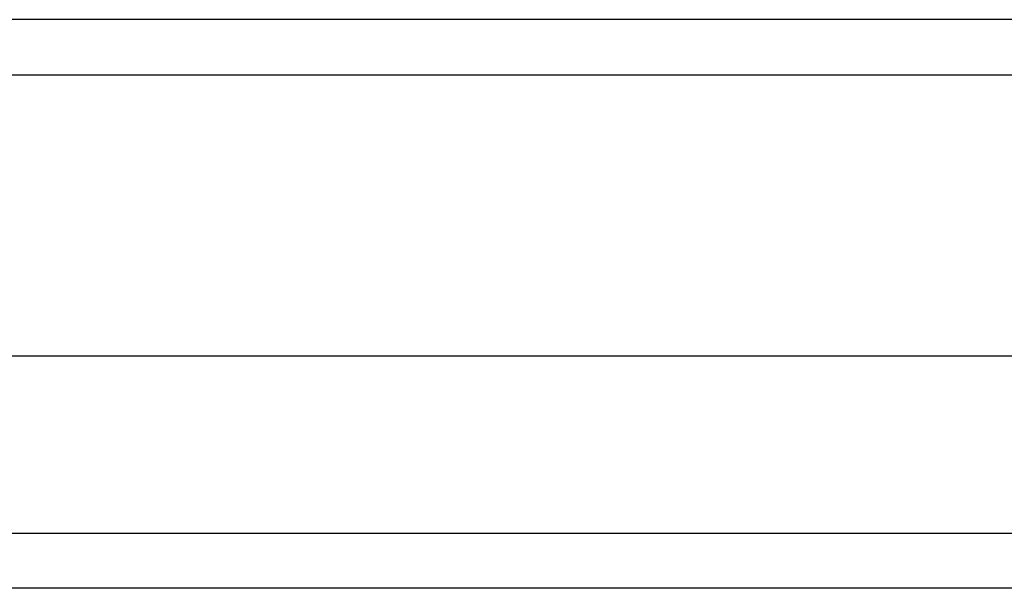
# Model space of a CAD drawing. Header units: inches. Extents: x 10.4 to 91.7, y 6.5 to 62.3.
# Tile 25 of 54: x 48.6 to 50.1, y 46.3 to 47.1. Entities that reach past the tile are written whole.
import ezdxf

# ---------------------------------------------------------------- set-up
doc = ezdxf.new("R2010")
doc.units = ezdxf.units.IN
doc.header["$MEASUREMENT"] = 0
doc.layers.add('Visible Edges(ANSI)', color=7, linetype='Continuous', lineweight=25)
doc.layers.add('Visible Tangent Edges(ANSI)', color=7, linetype='Continuous', lineweight=25)

msp = doc.modelspace()

# ---------------------------------------------------------------- linework, layer by layer
at = {"layer": 'Visible Edges(ANSI)'}
for p, q in [((59.0282, 47.1332), (47.1962, 47.1332)), ((47.8208, 46.6213), (58.4035, 46.6213)), ((58.215, 46.267), (48.0093, 46.267))]:
    msp.add_line(p, q, dxfattribs=at)
at = {"layer": 'Visible Tangent Edges(ANSI)'}
for p, q in [((47.1962, 47.0492), (59.0282, 47.0492)), ((47.8943, 46.351), (58.33, 46.351))]:
    msp.add_line(p, q, dxfattribs=at)

doc.saveas('drawing.dxf')
